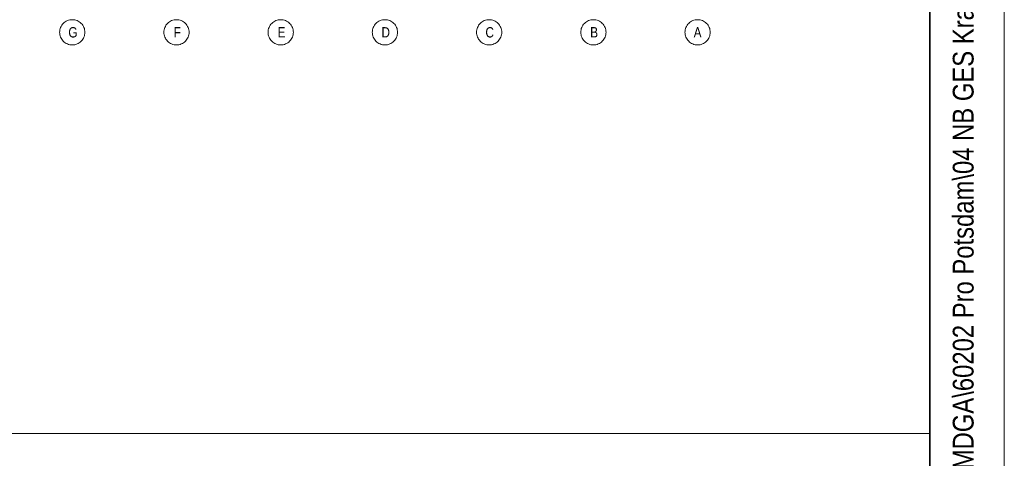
# Model space of a CAD drawing. Extents: x -420 to 300, y 62 to 1162.
# Tile 34 of 130: x 234 to 300, y 210 to 239. Entities that reach past the tile are written whole.
import ezdxf
from ezdxf.lldxf.tags import DXFTag

# ---------------------------------------------------------------- set-up
doc = ezdxf.new("R2010")
doc.units = 0
for name, color, linetype, lineweight in [('iwb_Plankopf Linie', 7, 'Continuous', 13), ('iwb_Plankopf Rahmen', 7, 'Continuous', 35), ('iwb_Plankopf Text', 7, 'Continuous', 18), ('PK_LP_Achsen', 7, 'STRICHPUNKT2', 5)]:
    doc.layers.add(name, color=color, linetype=linetype, lineweight=lineweight)
doc.layers.add('PK_LP_T07', color=6, linetype='Continuous', lineweight=9, true_color=0xff00ff)
doc.styles.get("Standard").update_dxf_attribs({"font": 'ARIALN.TTF'})
tags = doc.linetypes.add('STRICHPUNKT2', pattern=[12.7, 6.35, -3.175, 0, -3.175]).pattern_tags.tags
tags[10:11] = [DXFTag(74, 4), DXFTag(75, 0), DXFTag(340, '0'), DXFTag(46, 0.0), DXFTag(50, 0.0), DXFTag(44, 0.0), DXFTag(45, 0.0)]
tags[8:9] = [DXFTag(74, 4), DXFTag(75, 0), DXFTag(340, '0'), DXFTag(46, 0.0), DXFTag(50, 0.0), DXFTag(44, 0.0), DXFTag(45, 0.0)]
tags[6:7] = [DXFTag(74, 4), DXFTag(75, 0), DXFTag(340, '0'), DXFTag(46, 0.0), DXFTag(50, 0.0), DXFTag(44, 0.0), DXFTag(45, 0.0)]
tags[4:5] = [DXFTag(74, 4), DXFTag(75, 0), DXFTag(340, '0'), DXFTag(46, 0.0), DXFTag(50, 0.0), DXFTag(44, 0.0), DXFTag(45, 0.0)]

# ---------------------------------------------------------------- blocks, each defined once
blk = doc.blocks.new('Blockreferenz-A06G9F4F8I')
at = {"layer": 'PK_LP_Achsen', "linetype": 'ByBlock', "ltscale": 0.13}
for p, q in [((237.17, 239.148), (237.242, 239.191)), ((237.242, 239.191), (237.317, 239.227)), ((237.317, 239.227), (237.396, 239.255)), ((237.396, 239.255), (237.477, 239.275)), ((237.477, 239.275), (237.559, 239.287)), ((237.559, 239.287), (237.643, 239.291)), ((237.643, 239.291), (237.726, 239.287)), ((237.726, 239.287), (237.809, 239.275)), ((237.809, 239.275), (237.889, 239.255)), ((237.889, 239.255), (237.968, 239.227)), ((237.968, 239.227), (238.043, 239.191)), ((238.043, 239.191), (238.115, 239.148)), ((244.183, 239.148), (244.255, 239.191)), ((244.255, 239.191), (244.33, 239.227)), ((244.33, 239.227), (244.408, 239.255)), ((244.408, 239.255), (244.489, 239.275)), ((244.489, 239.275), (244.572, 239.287)), ((244.572, 239.287), (244.655, 239.291)), ((244.655, 239.291), (244.739, 239.287)), ((244.739, 239.287), (244.821, 239.275)), ((244.821, 239.275), (244.902, 239.255)), ((244.902, 239.255), (244.98, 239.227)), ((244.98, 239.227), (245.056, 239.191)), ((245.056, 239.191), (245.127, 239.148)), ((251.195, 239.148), (251.267, 239.191)), ((251.267, 239.191), (251.342, 239.227)), ((251.342, 239.227), (251.421, 239.255)), ((251.421, 239.255), (251.502, 239.275)), ((251.502, 239.275), (251.584, 239.287)), ((251.584, 239.287), (251.668, 239.291)), ((251.668, 239.291), (251.751, 239.287)), ((251.751, 239.287), (251.834, 239.275)), ((251.834, 239.275), (251.914, 239.255)), ((251.914, 239.255), (251.993, 239.227)), ((251.993, 239.227), (252.068, 239.191)), ((252.068, 239.191), (252.14, 239.148)), ((258.208, 239.148), (258.28, 239.191)), ((258.28, 239.191), (258.355, 239.227)), ((258.355, 239.227), (258.433, 239.255)), ((258.433, 239.255), (258.514, 239.275)), ((258.514, 239.275), (258.597, 239.287)), ((258.597, 239.287), (258.68, 239.291)), ((258.68, 239.291), (258.764, 239.287)), ((258.764, 239.287), (258.846, 239.275)), ((258.846, 239.275), (258.927, 239.255)), ((258.927, 239.255), (259.005, 239.227)), ((259.005, 239.227), (259.081, 239.191)), ((259.081, 239.191), (259.152, 239.148)), ((265.22, 239.148), (265.292, 239.191)), ((265.292, 239.191), (265.367, 239.227)), ((265.367, 239.227), (265.446, 239.255)), ((265.446, 239.255), (265.527, 239.275)), ((265.527, 239.275), (265.609, 239.287)), ((265.609, 239.287), (265.693, 239.291)), ((265.693, 239.291), (265.776, 239.287)), ((265.776, 239.287), (265.859, 239.275)), ((265.859, 239.275), (265.939, 239.255)), ((265.939, 239.255), (266.018, 239.227)), ((266.018, 239.227), (266.093, 239.191)), ((266.093, 239.191), (266.165, 239.148)), ((272.233, 239.148), (272.305, 239.191)), ((272.305, 239.191), (272.38, 239.227)), ((272.38, 239.227), (272.458, 239.255)), ((272.458, 239.255), (272.539, 239.275)), ((272.539, 239.275), (272.622, 239.287)), ((272.622, 239.287), (272.705, 239.291)), ((272.705, 239.291), (272.789, 239.287)), ((272.789, 239.287), (272.871, 239.275)), ((272.871, 239.275), (272.952, 239.255)), ((272.952, 239.255), (273.03, 239.227)), ((273.03, 239.227), (273.106, 239.191)), ((273.106, 239.191), (273.177, 239.148)), ((279.245, 239.148), (279.317, 239.191)), ((279.317, 239.191), (279.392, 239.227)), ((279.392, 239.227), (279.471, 239.255)), ((279.471, 239.255), (279.552, 239.275)), ((279.552, 239.275), (279.634, 239.287)), ((279.634, 239.287), (279.718, 239.291)), ((279.718, 239.291), (279.801, 239.287)), ((279.801, 239.287), (279.884, 239.275)), ((279.884, 239.275), (279.964, 239.255)), ((279.964, 239.255), (280.043, 239.227)), ((280.043, 239.227), (280.118, 239.191)), ((280.118, 239.191), (280.19, 239.148)), ((236.793, 238.441), (236.797, 238.525)), ((236.797, 238.525), (236.809, 238.607)), ((236.809, 238.607), (236.829, 238.688)), ((236.829, 238.688), (236.857, 238.767)), ((236.857, 238.767), (236.893, 238.842)), ((236.893, 238.842), (236.936, 238.914)), ((236.936, 238.914), (236.986, 238.981)), ((236.986, 238.981), (237.042, 239.042)), ((237.042, 239.042), (237.103, 239.098)), ((237.103, 239.098), (237.17, 239.148)), ((238.115, 239.148), (238.182, 239.098)), ((238.182, 239.098), (238.244, 239.042)), ((238.244, 239.042), (238.3, 238.981)), ((238.3, 238.981), (238.349, 238.914)), ((238.349, 238.914), (238.392, 238.842)), ((238.392, 238.842), (238.428, 238.767)), ((238.428, 238.767), (238.456, 238.688)), ((238.456, 238.688), (238.476, 238.607)), ((238.476, 238.607), (238.489, 238.525)), ((238.489, 238.525), (238.493, 238.441)), ((243.805, 238.441), (243.809, 238.525)), ((243.809, 238.525), (243.822, 238.607)), ((243.822, 238.607), (243.842, 238.688)), ((243.842, 238.688), (243.87, 238.767)), ((243.87, 238.767), (243.906, 238.842)), ((243.906, 238.842), (243.948, 238.914)), ((243.948, 238.914), (243.998, 238.981)), ((243.998, 238.981), (244.054, 239.042)), ((244.054, 239.042), (244.116, 239.098)), ((244.116, 239.098), (244.183, 239.148)), ((245.127, 239.148), (245.194, 239.098)), ((245.194, 239.098), (245.256, 239.042)), ((245.256, 239.042), (245.312, 238.981)), ((245.312, 238.981), (245.362, 238.914)), ((245.362, 238.914), (245.405, 238.842)), ((245.405, 238.842), (245.44, 238.767)), ((245.44, 238.767), (245.469, 238.688)), ((245.469, 238.688), (245.489, 238.607)), ((245.489, 238.607), (245.501, 238.525)), ((245.501, 238.525), (245.505, 238.441)), ((250.818, 238.441), (250.822, 238.525)), ((250.822, 238.525), (250.834, 238.607)), ((250.834, 238.607), (250.854, 238.688)), ((250.854, 238.688), (250.882, 238.767)), ((250.882, 238.767), (250.918, 238.842)), ((250.918, 238.842), (250.961, 238.914)), ((250.961, 238.914), (251.011, 238.981)), ((251.011, 238.981), (251.067, 239.042)), ((251.067, 239.042), (251.128, 239.098)), ((251.128, 239.098), (251.195, 239.148)), ((252.14, 239.148), (252.207, 239.098)), ((252.207, 239.098), (252.269, 239.042)), ((252.269, 239.042), (252.325, 238.981)), ((252.325, 238.981), (252.374, 238.914)), ((252.374, 238.914), (252.417, 238.842)), ((252.417, 238.842), (252.453, 238.767)), ((252.453, 238.767), (252.481, 238.688)), ((252.481, 238.688), (252.501, 238.607)), ((252.501, 238.607), (252.514, 238.525)), ((252.514, 238.525), (252.518, 238.441)), ((257.83, 238.441), (257.834, 238.525)), ((257.834, 238.525), (257.847, 238.607)), ((257.847, 238.607), (257.867, 238.688)), ((257.867, 238.688), (257.895, 238.767)), ((257.895, 238.767), (257.931, 238.842)), ((257.931, 238.842), (257.973, 238.914)), ((257.973, 238.914), (258.023, 238.981)), ((258.023, 238.981), (258.079, 239.042)), ((258.079, 239.042), (258.141, 239.098)), ((258.141, 239.098), (258.208, 239.148)), ((259.152, 239.148), (259.219, 239.098)), ((259.219, 239.098), (259.281, 239.042)), ((259.281, 239.042), (259.337, 238.981)), ((259.337, 238.981), (259.387, 238.914)), ((259.387, 238.914), (259.43, 238.842)), ((259.43, 238.842), (259.465, 238.767)), ((259.465, 238.767), (259.494, 238.688)), ((259.494, 238.688), (259.514, 238.607)), ((259.514, 238.607), (259.526, 238.525)), ((259.526, 238.525), (259.53, 238.441)), ((264.843, 238.441), (264.847, 238.525)), ((264.847, 238.525), (264.859, 238.607)), ((264.859, 238.607), (264.879, 238.688)), ((264.879, 238.688), (264.907, 238.767)), ((264.907, 238.767), (264.943, 238.842)), ((264.943, 238.842), (264.986, 238.914)), ((264.986, 238.914), (265.036, 238.981)), ((265.036, 238.981), (265.092, 239.042)), ((265.092, 239.042), (265.153, 239.098)), ((265.153, 239.098), (265.22, 239.148)), ((266.165, 239.148), (266.232, 239.098)), ((266.232, 239.098), (266.294, 239.042)), ((266.294, 239.042), (266.35, 238.981)), ((266.35, 238.981), (266.399, 238.914)), ((266.399, 238.914), (266.442, 238.842)), ((266.442, 238.842), (266.478, 238.767)), ((266.478, 238.767), (266.506, 238.688)), ((266.506, 238.688), (266.526, 238.607)), ((266.526, 238.607), (266.539, 238.525)), ((266.539, 238.525), (266.543, 238.441)), ((271.855, 238.441), (271.859, 238.525)), ((271.859, 238.525), (271.872, 238.607)), ((271.872, 238.607), (271.892, 238.688)), ((271.892, 238.688), (271.92, 238.767)), ((271.92, 238.767), (271.956, 238.842)), ((271.956, 238.842), (271.998, 238.914)), ((271.998, 238.914), (272.048, 238.981)), ((272.048, 238.981), (272.104, 239.042)), ((272.104, 239.042), (272.166, 239.098)), ((272.166, 239.098), (272.233, 239.148)), ((273.177, 239.148), (273.244, 239.098)), ((273.244, 239.098), (273.306, 239.042)), ((273.306, 239.042), (273.362, 238.981)), ((273.362, 238.981), (273.412, 238.914)), ((273.412, 238.914), (273.455, 238.842)), ((273.455, 238.842), (273.49, 238.767)), ((273.49, 238.767), (273.519, 238.688)), ((273.519, 238.688), (273.539, 238.607)), ((273.539, 238.607), (273.551, 238.525)), ((273.551, 238.525), (273.555, 238.441)), ((278.868, 238.441), (278.872, 238.525)), ((278.872, 238.525), (278.884, 238.607)), ((278.884, 238.607), (278.904, 238.688)), ((278.904, 238.688), (278.932, 238.767)), ((278.932, 238.767), (278.968, 238.842)), ((278.968, 238.842), (279.011, 238.914)), ((279.011, 238.914), (279.061, 238.981)), ((279.061, 238.981), (279.117, 239.042)), ((279.117, 239.042), (279.178, 239.098)), ((279.178, 239.098), (279.245, 239.148)), ((280.19, 239.148), (280.257, 239.098)), ((280.257, 239.098), (280.319, 239.042)), ((280.319, 239.042), (280.375, 238.981)), ((280.375, 238.981), (280.424, 238.914)), ((280.424, 238.914), (280.467, 238.842)), ((280.467, 238.842), (280.503, 238.767)), ((280.503, 238.767), (280.531, 238.688)), ((280.531, 238.688), (280.551, 238.607)), ((280.551, 238.607), (280.564, 238.525)), ((280.564, 238.525), (280.568, 238.441)), ((236.797, 238.358), (236.793, 238.441)), ((236.809, 238.275), (236.797, 238.358)), ((236.829, 238.195), (236.809, 238.275)), ((236.857, 238.116), (236.829, 238.195)), ((236.893, 238.041), (236.857, 238.116)), ((236.936, 237.969), (236.893, 238.041)), ((236.986, 237.902), (236.936, 237.969)), ((237.042, 237.84), (236.986, 237.902)), ((237.103, 237.784), (237.042, 237.84)), ((238.244, 237.84), (238.182, 237.784)), ((238.3, 237.902), (238.244, 237.84)), ((238.349, 237.969), (238.3, 237.902)), ((238.392, 238.041), (238.349, 237.969)), ((238.428, 238.116), (238.392, 238.041)), ((238.456, 238.195), (238.428, 238.116)), ((238.476, 238.275), (238.456, 238.195)), ((238.489, 238.358), (238.476, 238.275)), ((238.493, 238.441), (238.489, 238.358)), ((243.809, 238.358), (243.805, 238.441)), ((243.822, 238.275), (243.809, 238.358)), ((243.842, 238.195), (243.822, 238.275)), ((243.87, 238.116), (243.842, 238.195)), ((243.906, 238.041), (243.87, 238.116)), ((243.948, 237.969), (243.906, 238.041)), ((243.998, 237.902), (243.948, 237.969)), ((244.054, 237.84), (243.998, 237.902)), ((244.116, 237.784), (244.054, 237.84)), ((245.256, 237.84), (245.194, 237.784)), ((245.312, 237.902), (245.256, 237.84)), ((245.362, 237.969), (245.312, 237.902)), ((245.405, 238.041), (245.362, 237.969)), ((245.44, 238.116), (245.405, 238.041)), ((245.469, 238.195), (245.44, 238.116)), ((245.489, 238.275), (245.469, 238.195)), ((245.501, 238.358), (245.489, 238.275)), ((245.505, 238.441), (245.501, 238.358)), ((250.822, 238.358), (250.818, 238.441)), ((250.834, 238.275), (250.822, 238.358)), ((250.854, 238.195), (250.834, 238.275)), ((250.882, 238.116), (250.854, 238.195)), ((250.918, 238.041), (250.882, 238.116)), ((250.961, 237.969), (250.918, 238.041)), ((251.011, 237.902), (250.961, 237.969)), ((251.067, 237.84), (251.011, 237.902)), ((251.128, 237.784), (251.067, 237.84)), ((252.269, 237.84), (252.207, 237.784)), ((252.325, 237.902), (252.269, 237.84)), ((252.374, 237.969), (252.325, 237.902)), ((252.417, 238.041), (252.374, 237.969)), ((252.453, 238.116), (252.417, 238.041)), ((252.481, 238.195), (252.453, 238.116)), ((252.501, 238.275), (252.481, 238.195)), ((252.514, 238.358), (252.501, 238.275)), ((252.518, 238.441), (252.514, 238.358)), ((257.834, 238.358), (257.83, 238.441)), ((257.847, 238.275), (257.834, 238.358)), ((257.867, 238.195), (257.847, 238.275)), ((257.895, 238.116), (257.867, 238.195)), ((257.931, 238.041), (257.895, 238.116)), ((257.973, 237.969), (257.931, 238.041)), ((258.023, 237.902), (257.973, 237.969)), ((258.079, 237.84), (258.023, 237.902)), ((258.141, 237.784), (258.079, 237.84)), ((259.281, 237.84), (259.219, 237.784)), ((259.337, 237.902), (259.281, 237.84)), ((259.387, 237.969), (259.337, 237.902)), ((259.43, 238.041), (259.387, 237.969)), ((259.465, 238.116), (259.43, 238.041)), ((259.494, 238.195), (259.465, 238.116)), ((259.514, 238.275), (259.494, 238.195)), ((259.526, 238.358), (259.514, 238.275)), ((259.53, 238.441), (259.526, 238.358)), ((264.847, 238.358), (264.843, 238.441)), ((264.859, 238.275), (264.847, 238.358)), ((264.879, 238.195), (264.859, 238.275)), ((264.907, 238.116), (264.879, 238.195)), ((264.943, 238.041), (264.907, 238.116)), ((264.986, 237.969), (264.943, 238.041)), ((265.036, 237.902), (264.986, 237.969)), ((265.092, 237.84), (265.036, 237.902)), ((265.153, 237.784), (265.092, 237.84)), ((266.294, 237.84), (266.232, 237.784)), ((266.35, 237.902), (266.294, 237.84)), ((266.399, 237.969), (266.35, 237.902)), ((266.442, 238.041), (266.399, 237.969)), ((266.478, 238.116), (266.442, 238.041)), ((266.506, 238.195), (266.478, 238.116)), ((266.526, 238.275), (266.506, 238.195)), ((266.539, 238.358), (266.526, 238.275)), ((266.543, 238.441), (266.539, 238.358)), ((271.859, 238.358), (271.855, 238.441)), ((271.872, 238.275), (271.859, 238.358)), ((271.892, 238.195), (271.872, 238.275)), ((271.92, 238.116), (271.892, 238.195)), ((271.956, 238.041), (271.92, 238.116)), ((271.998, 237.969), (271.956, 238.041)), ((272.048, 237.902), (271.998, 237.969)), ((272.104, 237.84), (272.048, 237.902)), ((272.166, 237.784), (272.104, 237.84)), ((273.306, 237.84), (273.244, 237.784)), ((273.362, 237.902), (273.306, 237.84)), ((273.412, 237.969), (273.362, 237.902)), ((273.455, 238.041), (273.412, 237.969)), ((273.49, 238.116), (273.455, 238.041)), ((273.519, 238.195), (273.49, 238.116)), ((273.539, 238.275), (273.519, 238.195)), ((273.551, 238.358), (273.539, 238.275)), ((273.555, 238.441), (273.551, 238.358)), ((278.872, 238.358), (278.868, 238.441)), ((278.884, 238.275), (278.872, 238.358)), ((278.904, 238.195), (278.884, 238.275)), ((278.932, 238.116), (278.904, 238.195)), ((278.968, 238.041), (278.932, 238.116)), ((279.011, 237.969), (278.968, 238.041)), ((279.061, 237.902), (279.011, 237.969)), ((279.117, 237.84), (279.061, 237.902)), ((279.178, 237.784), (279.117, 237.84)), ((280.319, 237.84), (280.257, 237.784)), ((280.375, 237.902), (280.319, 237.84)), ((280.424, 237.969), (280.375, 237.902)), ((280.467, 238.041), (280.424, 237.969)), ((280.503, 238.116), (280.467, 238.041)), ((280.531, 238.195), (280.503, 238.116)), ((280.551, 238.275), (280.531, 238.195)), ((280.564, 238.358), (280.551, 238.275)), ((280.568, 238.441), (280.564, 238.358)), ((237.17, 237.735), (237.103, 237.784)), ((237.242, 237.692), (237.17, 237.735)), ((237.317, 237.656), (237.242, 237.692)), ((237.396, 237.628), (237.317, 237.656)), ((237.477, 237.608), (237.396, 237.628)), ((237.559, 237.595), (237.477, 237.608)), ((237.643, 237.591), (237.559, 237.595)), ((237.726, 237.595), (237.643, 237.591)), ((237.809, 237.608), (237.726, 237.595)), ((237.889, 237.628), (237.809, 237.608)), ((237.968, 237.656), (237.889, 237.628)), ((238.043, 237.692), (237.968, 237.656)), ((238.115, 237.735), (238.043, 237.692)), ((238.182, 237.784), (238.115, 237.735)), ((244.183, 237.735), (244.116, 237.784)), ((244.255, 237.692), (244.183, 237.735)), ((244.33, 237.656), (244.255, 237.692)), ((244.408, 237.628), (244.33, 237.656)), ((244.489, 237.608), (244.408, 237.628)), ((244.572, 237.595), (244.489, 237.608)), ((244.655, 237.591), (244.572, 237.595)), ((244.739, 237.595), (244.655, 237.591)), ((244.821, 237.608), (244.739, 237.595)), ((244.902, 237.628), (244.821, 237.608)), ((244.98, 237.656), (244.902, 237.628)), ((245.056, 237.692), (244.98, 237.656)), ((245.127, 237.735), (245.056, 237.692)), ((245.194, 237.784), (245.127, 237.735)), ((251.195, 237.735), (251.128, 237.784)), ((251.267, 237.692), (251.195, 237.735)), ((251.342, 237.656), (251.267, 237.692)), ((251.421, 237.628), (251.342, 237.656)), ((251.502, 237.608), (251.421, 237.628)), ((251.584, 237.595), (251.502, 237.608)), ((251.668, 237.591), (251.584, 237.595)), ((251.751, 237.595), (251.668, 237.591)), ((251.834, 237.608), (251.751, 237.595)), ((251.914, 237.628), (251.834, 237.608)), ((251.993, 237.656), (251.914, 237.628)), ((252.068, 237.692), (251.993, 237.656)), ((252.14, 237.735), (252.068, 237.692)), ((252.207, 237.784), (252.14, 237.735)), ((258.208, 237.735), (258.141, 237.784)), ((258.28, 237.692), (258.208, 237.735)), ((258.355, 237.656), (258.28, 237.692)), ((258.433, 237.628), (258.355, 237.656)), ((258.514, 237.608), (258.433, 237.628)), ((258.597, 237.595), (258.514, 237.608)), ((258.68, 237.591), (258.597, 237.595)), ((258.764, 237.595), (258.68, 237.591)), ((258.846, 237.608), (258.764, 237.595)), ((258.927, 237.628), (258.846, 237.608)), ((259.005, 237.656), (258.927, 237.628)), ((259.081, 237.692), (259.005, 237.656)), ((259.152, 237.735), (259.081, 237.692)), ((259.219, 237.784), (259.152, 237.735)), ((265.22, 237.735), (265.153, 237.784)), ((265.292, 237.692), (265.22, 237.735)), ((265.367, 237.656), (265.292, 237.692)), ((265.446, 237.628), (265.367, 237.656)), ((265.527, 237.608), (265.446, 237.628)), ((265.609, 237.595), (265.527, 237.608)), ((265.693, 237.591), (265.609, 237.595)), ((265.776, 237.595), (265.693, 237.591)), ((265.859, 237.608), (265.776, 237.595)), ((265.939, 237.628), (265.859, 237.608)), ((266.018, 237.656), (265.939, 237.628)), ((266.093, 237.692), (266.018, 237.656)), ((266.165, 237.735), (266.093, 237.692)), ((266.232, 237.784), (266.165, 237.735)), ((272.233, 237.735), (272.166, 237.784)), ((272.305, 237.692), (272.233, 237.735)), ((272.38, 237.656), (272.305, 237.692)), ((272.458, 237.628), (272.38, 237.656)), ((272.539, 237.608), (272.458, 237.628)), ((272.622, 237.595), (272.539, 237.608)), ((272.705, 237.591), (272.622, 237.595)), ((272.789, 237.595), (272.705, 237.591)), ((272.871, 237.608), (272.789, 237.595)), ((272.952, 237.628), (272.871, 237.608)), ((273.03, 237.656), (272.952, 237.628)), ((273.106, 237.692), (273.03, 237.656)), ((273.177, 237.735), (273.106, 237.692)), ((273.244, 237.784), (273.177, 237.735)), ((279.245, 237.735), (279.178, 237.784)), ((279.317, 237.692), (279.245, 237.735)), ((279.392, 237.656), (279.317, 237.692)), ((279.471, 237.628), (279.392, 237.656)), ((279.552, 237.608), (279.471, 237.628)), ((279.634, 237.595), (279.552, 237.608)), ((279.718, 237.591), (279.634, 237.595)), ((279.801, 237.595), (279.718, 237.591)), ((279.884, 237.608), (279.801, 237.595)), ((279.964, 237.628), (279.884, 237.608)), ((280.043, 237.656), (279.964, 237.628)), ((280.118, 237.692), (280.043, 237.656)), ((280.19, 237.735), (280.118, 237.692)), ((280.257, 237.784), (280.19, 237.735))]:
    blk.add_line(p, q, dxfattribs=at)
at = {"layer": 'PK_LP_Achsen', "linetype": 'ByBlock', "ltscale": 0.13, "char_height": 0.69538, "attachment_point": 1}
for s, insert in [('{\\fArial Narrow;G}', (237.379, 238.789)), ('{\\fArial Narrow;F}', (244.463, 238.789)), ('{\\fArial Narrow;E}', (251.455, 238.789)), ('{\\fArial Narrow;D}', (258.445, 238.789)), ('{\\fArial Narrow;C}', (265.441, 238.789)), ('{\\fArial Narrow;B}', (272.49, 238.789)), ('{\\fArial Narrow;A}', (279.451, 238.789))]:
    blk.add_mtext(s, dxfattribs=dict(at, insert=insert))

msp = doc.modelspace()

# ---------------------------------------------------------------- linework, layer by layer
at = {"layer": 'iwb_Plankopf Linie', "ltscale": 0.13}
for p, q in [((295.353, 67.433), (295.353, 359.433)), ((115.353, 211.433), (295.353, 211.433))]:
    msp.add_line(p, q, dxfattribs=at)
at = {"layer": 'iwb_Plankopf Rahmen', "ltscale": 0.35}
msp.add_line((295.353, 359.433), (295.353, 67.433), dxfattribs=at)
at = {"layer": 'iwb_Plankopf Rahmen', "color": 8, "lineweight": 13, "ltscale": 0.13, "true_color": 0x808080}
msp.add_lwpolyline([(300.353, 62.433), (-419.647, 62.433), (-419.647, 1162.433), (300.353, 1162.433), (300.353, 62.433)], close=True, dxfattribs=at)
at = {"layer": 'iwb_Plankopf Rahmen', "ltscale": 0.35}
msp.add_lwpolyline([(-399.647, 67.433), (-399.647, 1157.433), (295.353, 1157.433), (295.353, 67.433), (-399.647, 67.433)], close=True, dxfattribs=at)

# ---------------------------------------------------------------- block references
at = {"layer": 'PK_LP_T07', "ltscale": 0.13}
msp.add_blockref('Blockreferenz-A06G9F4F8I', (0, 0), dxfattribs=at)

# ---------------------------------------------------------------- texts
at = {"layer": 'iwb_Plankopf Text', "ltscale": 0.18, "insert": (296.886, 74.512), "char_height": 1.4, "attachment_point": 1, "rotation": 90, "line_spacing_factor": 1.002}
msp.add_mtext('{\\fArial Narrow;\\\\srvnovamd01\\Nova_MD\\TGA\\60202 Pro Potsdam\\04 NB GES Krampnitz\\09 NOVA\\60202-04_AP_NB GES Krampnitz\\TGA\\Elektro\\Leerrohrplanung\\E_Leerrohr_1OG.n4m007KRA_ELT_5_LR_01_007_P_A}', dxfattribs=at)

doc.saveas('drawing.dxf')
